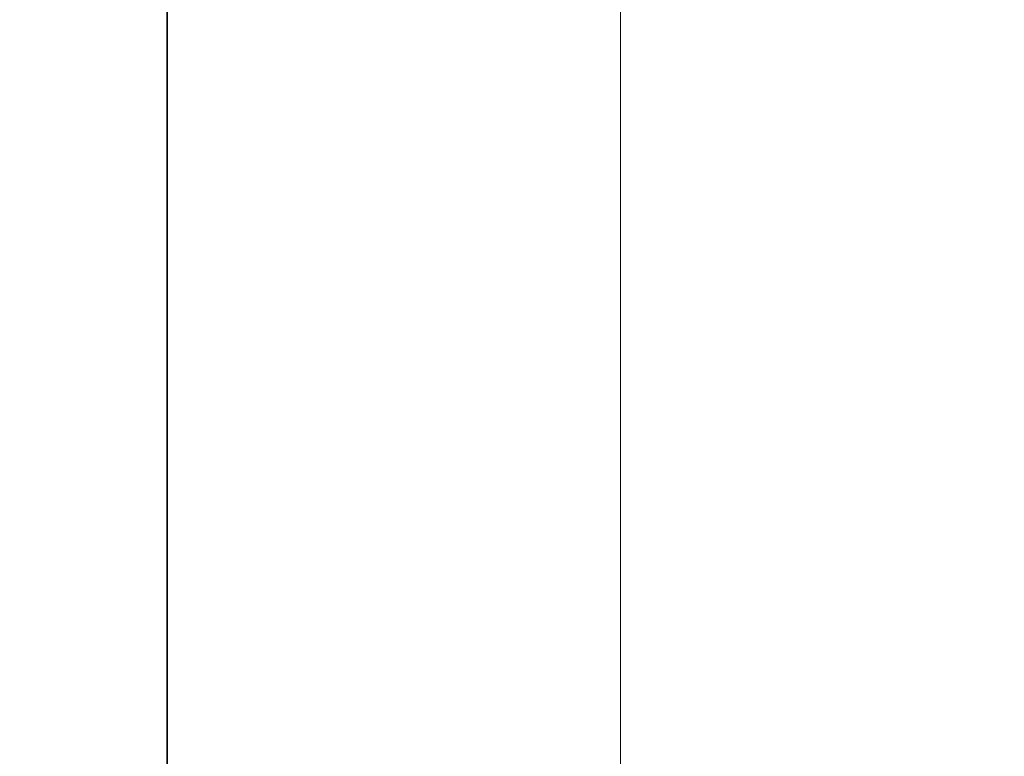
# Model space of a CAD drawing. Header units: millimetres. Extents: x 4 to 1188, y 1 to 840.
# Tile 13 of 256: x 93 to 122, y 443 to 465. Entities that reach past the tile are written whole.
import ezdxf

# ---------------------------------------------------------------- set-up
doc = ezdxf.new("R2010")
doc.units = ezdxf.units.MM
doc.layers.add('1', color=7, linetype='Continuous')
doc.styles.add('Arial Unicode MS', font='Arial Unicode MS')
doc.dimstyles.get("Standard").update_dxf_attribs({"dimtxt": 0.18, "dimasz": 0.18, "dimexe": 0.18, "dimexo": 0.0625, "dimgap": 0.09, "dimtad": 0, "dimtih": 1, "dimtoh": 1, "dimdec": 4, "dimzin": 0, "dimdsep": 46, "dimtxsty": 'Standard', "dimcen": 0.09, "dimadec": 0, "dimazin": 0, "dimtfac": 1, "dimtdec": 4, "dimtofl": 0, "dimtmove": 0, "dimatfit": 3, "dimfxl": 0, "dimtolj": 1, "dimtzin": 0, "dimarcsym": 0})

# ---------------------------------------------------------------- blocks, each defined once
blk = doc.blocks.new('_U23')
at = {"layer": '1', "color": 18, "lineweight": 35}
for p, q in [((111.392, 499.382), (95.093, 499.382)), ((97.093, 499.382), (97.093, 357.953)), ((121.035, 357.953), (95.093, 357.953))]:
    blk.add_line(p, q, dxfattribs=at)
at = {"layer": '1', "color": 18, "lineweight": 70}
for points in [[(97.093, 499.382), (97.869, 495.882), (96.318, 495.882)], [(97.093, 357.953), (96.318, 361.453), (97.869, 361.453)]]:
    blk.add_solid(points, dxfattribs=at)
at = {"layer": '1', "color": 18, "linetype": 'Continuous', "lineweight": 13, "insert": (96.641, 425.456), "char_height": 3, "attachment_point": 7, "rotation": 90, "line_spacing_factor": 1.047437, "style": 'Arial Unicode MS'}
blk.add_mtext('\\fArial Unicode MS|b0|i0;\\W1.0000;990', dxfattribs=at)

msp = doc.modelspace()

# ---------------------------------------------------------------- linework, layer by layer
at = {"layer": '1', "color": 154, "linetype": 'Continuous', "lineweight": 13}
msp.add_line((110.6061, 498.889), (110.6061, 358.8605), dxfattribs=at)

# ---------------------------------------------------------------- dimensions: what is measured, and where the dimension line sits
at = {"layer": '1', "color": 18, "linetype": 'Continuous', "lineweight": 13}
dim = msp.add_linear_dim(base=(97.0935, 357.9533), p1=(122.0347, 499.3819), p2=(122.0347, 357.9533), angle=90, dimstyle='Standard', override={"dimtxt": 3, "dimasz": 3.5, "dimexe": 2, "dimexo": 1, "dimgap": 1.5, "dimtad": 1, "dimtih": 0, "dimtoh": 0, "dimdec": 2, "dimlfac": 7, "dimzin": 8, "dimdsep": 44, "dimlunit": 2, "dimtxsty": 'Arial Unicode MS', "dimsah": 1, "dimse1": 0, "dimse2": 0, "dimsd1": 0, "dimsd2": 0, "dimclrd": 18, "dimclre": 18, "dimclrt": 18, "dimtol": 0, "dimtm": -0.1, "dimtfac": 0.666667, "dimtdec": 2, "dimtofl": 1, "dimtmove": 0, "dimtzin": 8, "dimlwd": 35, "dimlwe": 35}, dxfattribs=at)
dim.commit()
dim.dimension.update_dxf_attribs({"geometry": '_U23', "text_midpoint": (97.0935, 428.6676), "dimtype": 160})

doc.saveas('drawing.dxf')
